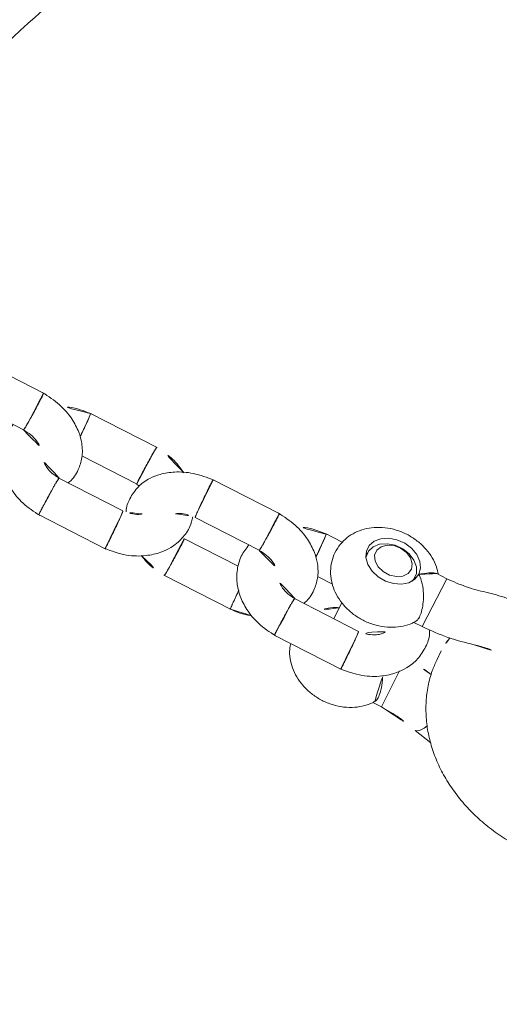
# Model space of a CAD drawing. Extents: x 5459245 to 5462690, y 5971016 to 5972523.
# Tile 128 of 136: x 5462452.0661 to 5462452.135, y 5972213.7708 to 5972213.9122. Entities that reach past the tile are written whole.
import ezdxf

# ---------------------------------------------------------------- set-up
doc = ezdxf.new("R2010")
doc.units = 0
doc.layers.add('A_MAŁA ARCHITEKTURA', color=195, linetype='CONTINUOUS', lineweight=9)

# ---------------------------------------------------------------- blocks, each defined once
blk = doc.blocks.new('A$C43995eb0')
at = {"layer": 'A_MAŁA ARCHITEKTURA', "linetype": 'Continuous'}
for p, q in [((1554.65, -825.89), (1555.2, -823.11)), ((1542.77, -827.76), (1544.24, -827.76)), ((1533.18, -831.78), (1533.18, -833.4)), ((1533.18, -831.78), (1533.18, -831.78)), ((1540.91, -831.78), (1533.18, -831.78)), ((1540.91, -833.14), (1540.91, -831.78)), ((1553.83, -831.78), (1548.05, -831.78)), ((1553.83, -833.14), (1553.83, -831.78)), ((1535.56, -835.93), (1535.06, -835.93)), ((1545.67, -839.61), (1545.67, -850.04)), ((1551.67, -850.18), (1551.67, -839.33)), ((1535.06, -843.62), (1535.56, -843.62)), ((1543.1, -843.62), (1545.67, -843.62)), ((1541.33, -848.46), (1541.33, -846.04)), ((1535.33, -847.53), (1535.33, -850.23)), ((1535.8, -857.38), (1535.8, -868.23)), ((1541.79, -867.95), (1541.79, -857.51)), ((1551.21, -868.17), (1551.21, -857.32)), ((1545.21, -859.25), (1545.21, -868.05)), ((1535.33, -877.38), (1535.33, -888.23)), ((1541.33, -886.46), (1541.33, -877.52)), ((1541.36, -877.62), (1541.43, -877.13)), ((1545.67, -877.61), (1545.67, -888.04)), ((1551.67, -888.18), (1551.67, -877.33)), ((1535.8, -895.38), (1535.8, -906.23)), ((1541.79, -905.95), (1541.79, -895.51))]:
    blk.add_line(p, q, dxfattribs=at)
at = {"layer": 'A_MAŁA ARCHITEKTURA', "linetype": 'Continuous', "flags": 128}
for points in [[(1554.65, -825.89), (1554.65, -825.74), (1554.38, -825.36), (1553.77, -824.93), (1553.26, -824.67)], [(1534.44, -835.64), (1533.54, -835.83), (1532.72, -836.36), (1532.05, -837.2), (1531.59, -838.27), (1531.39, -839.47), (1531.46, -840.7), (1531.79, -841.84), (1532.36, -842.81), (1533.11, -843.5), (1533.98, -843.87), (1534.89, -843.87), (1535.76, -843.5), (1536.52, -842.81), (1537.09, -841.84), (1537.42, -840.7), (1537.49, -839.47), (1537.28, -838.27), (1536.83, -837.2), (1536.16, -836.36), (1535.34, -835.83), (1534.44, -835.64)], [(1535.76, -843.51), (1535.65, -843.54), (1534.76, -843.6), (1533.9, -843.29), (1533.16, -842.63), (1532.6, -841.69), (1532.28, -840.57), (1532.24, -839.37), (1532.47, -838.21), (1532.96, -837.2), (1533.65, -836.44), (1534.48, -836.01), (1535.37, -835.95), (1535.76, -836.05)], [(1536.21, -838.36), (1536.47, -839.35), (1536.44, -840.39), (1536.14, -841.35), (1535.6, -842.1), (1534.9, -842.54), (1534.13, -842.6), (1533.39, -842.28), (1532.79, -841.62), (1532.41, -840.72), (1532.29, -839.68), (1532.46, -838.66), (1532.88, -837.79), (1533.52, -837.19), (1534.27, -836.94), (1535.03, -837.07), (1535.71, -837.56), (1536.21, -838.36)]]:
    blk.add_lwpolyline(points, dxfattribs=at)
at = {"layer": 'A_MAŁA ARCHITEKTURA', "linetype": 'Continuous'}
for points, knots in [([(768.63, -596.05), (771.65, -599.17), (780.31, -608.14), (794.77, -622.76), (812.06, -639.86), (829.56, -656.71), (847.24, -673.32), (865.1, -689.7), (883.15, -705.82), (901.38, -721.7), (919.78, -737.33), (938.36, -752.71), (957.11, -767.84), (976.03, -782.7), (995.11, -797.31), (1014.36, -811.66), (1033.77, -825.75), (1053.33, -839.57), (1073.05, -853.12), (1092.91, -866.4), (1112.93, -879.41), (1133.09, -892.15), (1153.39, -904.61), (1173.83, -916.79), (1194.41, -928.7), (1215.11, -940.32), (1235.95, -951.66), (1256.91, -962.72), (1277.99, -973.49), (1299.2, -983.97), (1320.52, -994.16), (1341.95, -1004.07), (1363.49, -1013.68), (1385.14, -1022.99), (1406.89, -1032.01), (1428.74, -1040.74), (1450.68, -1049.16), (1472.72, -1057.29), (1494.85, -1065.11), (1517.06, -1072.64), (1539.36, -1079.86), (1561.73, -1086.78), (1584.18, -1093.39), (1606.7, -1099.69), (1629.3, -1105.69), (1651.95, -1111.39), (1674.67, -1116.77), (1697.45, -1121.84), (1720.28, -1126.61), (1743.17, -1131.06), (1766.1, -1135.2), (1789.08, -1139.03), (1812.09, -1142.55), (1835.15, -1145.75), (1858.24, -1148.64), (1881.36, -1151.22), (1904.5, -1153.48), (1927.67, -1155.42), (1950.86, -1157.05), (1974.07, -1158.37), (1997.29, -1159.37), (2019.69, -1160.04), (2034.36, -1160.25), (2041.28, -1160.34)], [0, 0, 0, 0, 0.008859, 0.025435, 0.04201, 0.058584, 0.075158, 0.09173, 0.108302, 0.124873, 0.141442, 0.158011, 0.174578, 0.191145, 0.20771, 0.224275, 0.240838, 0.257401, 0.273962, 0.290523, 0.307082, 0.32364, 0.340197, 0.356754, 0.373309, 0.389863, 0.406416, 0.422968, 0.439519, 0.456068, 0.472617, 0.489165, 0.505712, 0.522258, 0.538803, 0.555347, 0.57189, 0.588432, 0.604973, 0.621513, 0.638052, 0.654591, 0.671129, 0.687665, 0.704202, 0.720737, 0.737272, 0.753806, 0.770339, 0.786872, 0.803404, 0.819936, 0.836467, 0.852998, 0.869528, 0.886058, 0.902587, 0.919116, 0.935645, 0.952174, 0.968702, 0.98523, 1, 1, 1, 1]), ([(1544.24, -827.76), (1544.79, -827.73), (1546.1, -827.64), (1548.12, -827.2), (1550.26, -826.44), (1552.29, -825.38), (1554.21, -824.06), (1555.98, -822.48), (1557.59, -820.65), (1559.02, -818.59), (1560.24, -816.34), (1561.24, -813.91), (1562, -811.35), (1562.51, -808.7), (1562.75, -805.98), (1562.74, -803.24), (1562.46, -800.51), (1561.91, -797.84), (1561.12, -795.3), (1560.37, -793.54), (1559.91, -792.65), (1559.83, -792.49)], [0, 0, 0, 0, 0.0388589, 0.0913909, 0.1438973, 0.1966979, 0.2500561, 0.304165, 0.3591196, 0.4149025, 0.4713968, 0.5284279, 0.5858183, 0.6434321, 0.7011813, 0.7590592, 0.8170907, 0.8752998, 0.9337109, 0.9885093, 1, 1, 1, 1]), ([(1564.16, -948.04), (1558.73, -946.25), (1546.18, -942.13), (1526.6, -935.3), (1505.39, -927.62), (1484.28, -919.63), (1463.27, -911.35), (1442.35, -902.77), (1421.53, -893.89), (1400.81, -884.72), (1380.21, -875.26), (1359.71, -865.5), (1339.33, -855.46), (1319.07, -845.13), (1298.93, -834.52), (1278.92, -823.61), (1262.16, -814.24), (1252.13, -808.39), (1248.67, -806.38)], [0, 0, 0, 0, 0.049787, 0.115236, 0.180681, 0.246123, 0.31156, 0.376992, 0.44242, 0.507844, 0.573263, 0.638677, 0.704087, 0.769492, 0.834892, 0.900288, 0.965678, 1, 1, 1, 1]), ([(1531.56, -819.73), (1531.59, -820.78), (1531.66, -822.88), (1532.12, -824.89), (1532.35, -825.89)], [0, 0, 0, 0, 0.499193, 1, 1, 1, 1]), ([(1539.84, -823.97), (1539.68, -823.3), (1539.37, -821.97), (1539.31, -820.54), (1539.29, -819.83)], [0, 0, 0, 0, 0.498758, 1, 1, 1, 1]), ([(1540.91, -831.78), (1540.85, -830.44), (1540.73, -827.77), (1540.14, -825.24), (1539.84, -823.97)], [0, 0, 0, 0, 0.499396, 1, 1, 1, 1]), ([(1532.35, -825.89), (1532.58, -826.84), (1533.03, -828.74), (1533.13, -830.76), (1533.18, -831.78)], [0, 0, 0, 0, 0.499181, 1, 1, 1, 1]), ([(1553.83, -831.78), (1553.88, -830.76), (1553.97, -828.74), (1554.43, -826.84), (1554.65, -825.89)], [0, 0, 0, 0, 0.500819, 1, 1, 1, 1]), ([(1540.55, -827.51), (1540.64, -827.53), (1541.37, -827.71), (1542.11, -827.74), (1542.77, -827.76)], [0, 0, 0, 0, 0.121428, 1, 1, 1, 1]), ([(1546.46, -827.5), (1546.43, -827.6), (1546.22, -828.62), (1546.2, -829.69), (1546.18, -830.66)], [0, 0, 0, 0, 0.101827, 1, 1, 1, 1]), ([(1551.68, -839.58), (1551.55, -838.45), (1551.29, -836.36), (1550.03, -833.81), (1548.64, -832.13), (1547.12, -830.96), (1545.34, -830.17), (1543.31, -829.97), (1541.74, -830.15), (1540.99, -830.56), (1540.82, -830.65)], [0, 0, 0, 0, 0.186771, 0.348024, 0.479109, 0.578524, 0.708009, 0.839007, 0.964048, 1, 1, 1, 1]), ([(1540.65, -832.97), (1540.52, -832.9), (1540.33, -832.79), (1539.76, -832.76), (1539.03, -832.84), (1537.96, -833.15), (1536.81, -833.64), (1535.65, -834.37), (1534.88, -835.08), (1534.51, -835.54), (1534.44, -835.64), (1534.44, -835.64)], [0, 0, 0, 0, 0.128721, 0.183888, 0.321391, 0.458666, 0.601786, 0.76225, 0.948857, 0.998522, 1, 1, 1, 1]), ([(1553.58, -832.97), (1553.48, -832.91), (1553.25, -832.76), (1552.49, -832.76), (1551.36, -832.99), (1550.36, -833.32), (1549.87, -833.62), (1549.8, -833.66)], [0, 0, 0, 0, 0.167849, 0.396949, 0.655093, 0.954608, 1, 1, 1, 1]), ([(1533.18, -833.14), (1532.88, -833.38), (1532.23, -833.92), (1531.41, -835.01), (1530.73, -836.33), (1530.28, -837.82), (1530.08, -839.4), (1530.15, -841.03), (1530.51, -842.63), (1531.13, -844.08), (1531.97, -845.33), (1532.97, -846.33), (1534.11, -847.1), (1535.4, -847.61), (1536.79, -847.83), (1538.2, -847.72), (1539.53, -847.31), (1540.73, -846.63), (1541.78, -845.71), (1542.66, -844.57), (1543.34, -843.24), (1543.8, -841.76), (1544, -840.17), (1543.93, -838.55), (1543.58, -836.95), (1542.96, -835.49), (1542.12, -834.25), (1541.34, -833.41), (1540.8, -833.07), (1540.65, -832.97)], [0, 0, 0, 0, 0.029478, 0.066484, 0.104568, 0.143665, 0.183525, 0.223956, 0.264952, 0.306544, 0.344132, 0.380843, 0.416667, 0.451831, 0.489909, 0.526822, 0.562921, 0.598743, 0.634904, 0.671898, 0.709967, 0.749052, 0.788904, 0.829328, 0.870316, 0.911901, 0.9495, 0.986225, 1, 1, 1, 1]), ([(1534.44, -835.64), (1534.44, -835.64), (1534.33, -835.49), (1533.96, -835), (1533.41, -834.22), (1533.22, -833.68), (1533.17, -833.43), (1533.18, -833.4), (1533.18, -833.4)], [0, 0, 0, 0, 0.003163, 0.157109, 0.552539, 0.95007, 0.987238, 1, 1, 1, 1]), ([(1551.67, -847.5), (1551.93, -847.43), (1552.63, -847.24), (1553.65, -846.62), (1554.71, -845.71), (1555.59, -844.57), (1556.27, -843.24), (1556.72, -841.76), (1556.93, -840.17), (1556.86, -838.55), (1556.5, -836.95), (1555.89, -835.49), (1555.04, -834.25), (1554.27, -833.41), (1553.73, -833.07), (1553.58, -832.97)], [0, 0, 0, 0, 0.046159, 0.124337, 0.203258, 0.283994, 0.367079, 0.452379, 0.539355, 0.627578, 0.717031, 0.807789, 0.889847, 0.969996, 1, 1, 1, 1]), ([(1543.99, -836.2), (1544.04, -836.21), (1544.16, -836.23), (1544.55, -836.56), (1545, -837.14), (1545.5, -838.21), (1545.62, -839.21), (1545.68, -839.77)], [0, 0, 0, 0, 0.078118, 0.22631, 0.424393, 0.677372, 1, 1, 1, 1]), ([(1545.71, -839.61), (1545.71, -839.61), (1545.71, -839.59), (1546.07, -839.56), (1546.45, -839.54), (1546.64, -839.53), (1546.65, -839.53)], [0, 0, 0, 0, 0.273551, 0.678157, 0.983842, 1, 1, 1, 1]), ([(1551.63, -839.45), (1551.64, -839.44), (1551.65, -839.43), (1551.37, -839.42), (1550.98, -839.42), (1550.63, -839.42), (1550.09, -839.42), (1549.29, -839.44), (1548.27, -839.46), (1547.37, -839.49), (1546.86, -839.52), (1546.66, -839.53), (1546.65, -839.53)], [0, 0, 0, 0, 0.083376, 0.229362, 0.301556, 0.373743, 0.445931, 0.591879, 0.737843, 0.883862, 0.994168, 1, 1, 1, 1]), ([(1543.92, -843.62), (1543.98, -843.78), (1544.23, -844.4), (1544.82, -845.24), (1545.42, -845.81), (1545.67, -846.04)], [0, 0, 0, 0, 0.169981, 0.651694, 1, 1, 1, 1]), ([(1545.67, -848.47), (1545.59, -848.42), (1544.88, -848.05), (1543.41, -847.96), (1541.41, -848.28), (1539.79, -849.15), (1538.35, -850.46), (1537.12, -852.22), (1536.09, -854.69), (1535.89, -856.63), (1535.79, -857.64)], [0, 0, 0, 0, 0.01918, 0.161159, 0.282311, 0.424259, 0.534142, 0.668739, 0.82651, 1, 1, 1, 1]), ([(1535.33, -849.98), (1535.42, -851.13), (1535.56, -852.66), (1536.23, -853.95), (1536.4, -854.27)], [0, 0, 0, 0, 0.748102, 1, 1, 1, 1]), ([(1535.37, -850.11), (1535.36, -850.11), (1535.31, -850.1), (1535.58, -850.07), (1535.98, -850.04), (1536.26, -850.03), (1536.3, -850.03), (1536.31, -850.03)], [0, 0, 0, 0, 0.124857, 0.52895, 0.933041, 0.98386, 1, 1, 1, 1]), ([(1539.01, -849.93), (1538.78, -849.94), (1538.22, -849.95), (1537.3, -849.98), (1536.66, -850.01), (1536.36, -850.02), (1536.32, -850.03), (1536.31, -850.03)], [0, 0, 0, 0, 0.247083, 0.59465, 0.942333, 0.986115, 1, 1, 1, 1]), ([(1541.79, -859.29), (1542.44, -859.4), (1543.74, -859.64), (1545.78, -859.23), (1547.52, -858.35), (1549.02, -857.02), (1550.3, -855.28), (1551.37, -852.85), (1551.57, -850.94), (1551.68, -849.94)], [0, 0, 0, 0, 0.132323, 0.265852, 0.413285, 0.52432, 0.661017, 0.822137, 1, 1, 1, 1]), ([(1545.64, -849.93), (1545.61, -850.33), (1545.54, -851.17), (1545.15, -852.12), (1544.76, -852.75), (1544.52, -852.97), (1544.45, -853.04)], [0, 0, 0, 0, 0.301472, 0.625081, 0.882653, 1, 1, 1, 1]), ([(1545.7, -849.94), (1545.7, -849.95), (1545.7, -849.96), (1546.06, -849.99), (1546.45, -850.02), (1546.64, -850.03), (1546.65, -850.03)], [0, 0, 0, 0, 0.310016, 0.694312, 0.984653, 1, 1, 1, 1]), ([(1551.63, -850.11), (1551.64, -850.11), (1551.65, -850.13), (1551.37, -850.14), (1550.98, -850.14), (1550.63, -850.14), (1550.09, -850.13), (1549.29, -850.12), (1548.27, -850.09), (1547.37, -850.06), (1546.86, -850.04), (1546.66, -850.03), (1546.65, -850.03)], [0, 0, 0, 0, 0.082295, 0.228453, 0.300732, 0.373005, 0.445277, 0.591397, 0.737534, 0.883725, 0.994161, 1, 1, 1, 1]), ([(1541.82, -857.62), (1541.86, -857.18), (1541.92, -856.29), (1542.3, -855.3), (1542.67, -854.66), (1542.88, -854.46), (1542.95, -854.39)], [0, 0, 0, 0, 0.305861, 0.624578, 0.87612, 1, 1, 1, 1]), ([(1551.22, -857.59), (1551.16, -856.5), (1551.09, -855.33), (1550.66, -854.33), (1550.62, -854.25)], [0, 0, 0, 0, 0.925924, 1, 1, 1, 1]), ([(1535.82, -857.45), (1535.83, -857.45), (1535.87, -857.43), (1536.24, -857.42), (1536.68, -857.42), (1537.06, -857.42), (1537.64, -857.42), (1538.46, -857.44), (1539.48, -857.46), (1540.35, -857.49), (1540.82, -857.52), (1541, -857.53), (1541.01, -857.53)], [0, 0, 0, 0, 0.1171503, 0.2577572, 0.3272908, 0.3968185, 0.4663463, 0.6069163, 0.7475027, 0.8881411, 0.994383, 1, 1, 1, 1]), ([(1541.75, -857.6), (1541.76, -857.6), (1541.8, -857.59), (1541.53, -857.56), (1541.2, -857.54), (1541.02, -857.53), (1541.01, -857.53)], [0, 0, 0, 0, 0.187202, 0.639901, 0.981921, 1, 1, 1, 1]), ([(1548.27, -857.61), (1548.48, -857.6), (1549.02, -857.59), (1549.77, -857.56), (1550.24, -857.54), (1550.42, -857.53), (1550.43, -857.53)], [0, 0, 0, 0, 0.255876, 0.670326, 0.983449, 1, 1, 1, 1]), ([(1551.17, -857.45), (1551.18, -857.46), (1551.22, -857.47), (1550.95, -857.5), (1550.62, -857.52), (1550.44, -857.53), (1550.43, -857.53)], [0, 0, 0, 0, 0.189122, 0.640773, 0.981961, 1, 1, 1, 1]), ([(1535.79, -867.97), (1535.9, -869.03), (1536.12, -871.01), (1537.19, -873.49), (1538.44, -875.2), (1539.85, -876.45), (1541.58, -877.34), (1543.56, -877.59), (1544.98, -877.46), (1545.54, -877.16), (1545.58, -877.14)], [0, 0, 0, 0, 0.183003, 0.34407, 0.478635, 0.585076, 0.724475, 0.868122, 0.990697, 1, 1, 1, 1]), ([(1535.84, -868.1), (1535.83, -868.11), (1535.8, -868.12), (1536.12, -868.13), (1536.63, -868.14), (1537.3, -868.14), (1538.08, -868.13), (1539.11, -868.1), (1540.1, -868.07), (1540.69, -868.04), (1540.97, -868.03), (1541, -868.03), (1541.01, -868.03)], [0, 0, 0, 0, 0.0622425, 0.2030563, 0.3438432, 0.4134693, 0.5542385, 0.6950137, 0.8358396, 0.9766649, 0.9943751, 1, 1, 1, 1]), ([(1541.79, -867.95), (1541.76, -867.96), (1541.69, -867.98), (1541.31, -868.01), (1541.06, -868.02), (1541.02, -868.03), (1541.01, -868.03)], [0, 0, 0, 0, 0.461627, 0.923408, 0.981559, 1, 1, 1, 1]), ([(1542.58, -870.7), (1542.52, -870.61), (1542.29, -870.28), (1541.94, -869.33), (1541.84, -868.35), (1541.79, -867.8)], [0, 0, 0, 0, 0.1425702, 0.5217586, 1, 1, 1, 1]), ([(1551.68, -877.58), (1551.55, -876.45), (1551.29, -874.36), (1550.03, -871.81), (1548.64, -870.13), (1547.11, -868.96), (1545.34, -868.19), (1543.47, -867.92), (1542.33, -868.18), (1541.86, -868.29)], [0, 0, 0, 0, 0.200825, 0.374212, 0.515159, 0.622055, 0.761283, 0.902138, 1, 1, 1, 1]), ([(1545.25, -867.95), (1545.27, -867.94), (1545.3, -867.93), (1545.66, -867.91), (1546.09, -867.91), (1546.48, -867.91), (1547.05, -867.92), (1547.88, -867.93), (1548.9, -867.96), (1549.77, -867.99), (1550.24, -868.02), (1550.42, -868.03), (1550.43, -868.03)], [0, 0, 0, 0, 0.101335, 0.24447, 0.315246, 0.38601, 0.456774, 0.599843, 0.742944, 0.886115, 0.994282, 1, 1, 1, 1]), ([(1550.17, -872.37), (1550.39, -871.89), (1551.01, -870.52), (1551.14, -868.94), (1551.22, -867.92)], [0, 0, 0, 0, 0.350387, 1, 1, 1, 1]), ([(1551.17, -868.1), (1551.18, -868.1), (1551.22, -868.09), (1550.95, -868.06), (1550.62, -868.04), (1550.44, -868.03), (1550.43, -868.03)], [0, 0, 0, 0, 0.190907, 0.641564, 0.982001, 1, 1, 1, 1]), ([(1536.81, -872.31), (1536.43, -873.07), (1535.61, -874.72), (1535.42, -876.61), (1535.32, -877.62)], [0, 0, 0, 0, 0.466474, 1, 1, 1, 1]), ([(1544.8, -874.94), (1544.85, -875), (1545.1, -875.3), (1545.5, -876.22), (1545.62, -877.21), (1545.68, -877.77)], [0, 0, 0, 0, 0.1001069, 0.4956095, 1, 1, 1, 1]), ([(1535.37, -877.45), (1535.37, -877.45), (1535.37, -877.47), (1535.72, -877.5), (1536.11, -877.52), (1536.3, -877.53), (1536.31, -877.53)], [0, 0, 0, 0, 0.2755409, 0.6790573, 0.9838838, 1, 1, 1, 1]), ([(1541.29, -877.61), (1541.29, -877.62), (1541.3, -877.63), (1541.02, -877.64), (1540.64, -877.64), (1540.29, -877.64), (1539.75, -877.64), (1538.95, -877.62), (1537.93, -877.59), (1537.03, -877.56), (1536.52, -877.54), (1536.32, -877.53), (1536.31, -877.53)], [0, 0, 0, 0, 0.0660325, 0.2147908, 0.2883468, 0.3618905, 0.4354342, 0.5841232, 0.7328462, 0.8816412, 0.9940578, 1, 1, 1, 1]), ([(1545.71, -877.61), (1545.71, -877.61), (1545.71, -877.59), (1546.07, -877.56), (1546.45, -877.54), (1546.64, -877.53), (1546.65, -877.53)], [0, 0, 0, 0, 0.273551, 0.678157, 0.983842, 1, 1, 1, 1]), ([(1551.63, -877.45), (1551.64, -877.44), (1551.65, -877.43), (1551.37, -877.42), (1550.98, -877.42), (1550.63, -877.42), (1550.09, -877.42), (1549.29, -877.44), (1548.27, -877.46), (1547.37, -877.49), (1546.86, -877.52), (1546.66, -877.53), (1546.65, -877.53)], [0, 0, 0, 0, 0.083376, 0.229362, 0.301556, 0.373743, 0.445931, 0.591879, 0.737843, 0.883862, 0.994168, 1, 1, 1, 1]), ([(1545.67, -886.47), (1545.59, -886.42), (1544.88, -886.05), (1543.41, -885.96), (1541.41, -886.28), (1539.79, -887.15), (1538.35, -888.46), (1537.12, -890.22), (1536.09, -892.69), (1535.89, -894.63), (1535.79, -895.64)], [0, 0, 0, 0, 0.01918, 0.161159, 0.282311, 0.424259, 0.534142, 0.668739, 0.82651, 1, 1, 1, 1]), ([(1539.01, -887.93), (1538.78, -887.94), (1538.22, -887.95), (1537.3, -887.98), (1536.66, -888.01), (1536.36, -888.02), (1536.32, -888.03), (1536.31, -888.03)], [0, 0, 0, 0, 0.247083, 0.59465, 0.942333, 0.986115, 1, 1, 1, 1]), ([(1541.79, -897.29), (1542.44, -897.4), (1543.74, -897.64), (1545.78, -897.23), (1547.52, -896.35), (1549.02, -895.02), (1550.3, -893.28), (1551.37, -890.85), (1551.57, -888.94), (1551.68, -887.94)], [0, 0, 0, 0, 0.132323, 0.265852, 0.413285, 0.52432, 0.661017, 0.822137, 1, 1, 1, 1]), ([(1545.64, -887.93), (1545.61, -888.33), (1545.54, -889.17), (1545.15, -890.12), (1544.76, -890.75), (1544.52, -890.97), (1544.45, -891.04)], [0, 0, 0, 0, 0.301472, 0.625081, 0.882653, 1, 1, 1, 1]), ([(1545.7, -887.94), (1545.7, -887.95), (1545.7, -887.96), (1546.06, -887.99), (1546.45, -888.02), (1546.64, -888.03), (1546.65, -888.03)], [0, 0, 0, 0, 0.310016, 0.694312, 0.984653, 1, 1, 1, 1]), ([(1535.33, -887.98), (1535.42, -889.13), (1535.56, -890.66), (1536.23, -891.95), (1536.4, -892.27)], [0, 0, 0, 0, 0.748102, 1, 1, 1, 1]), ([(1535.37, -888.11), (1535.36, -888.11), (1535.31, -888.1), (1535.58, -888.07), (1535.98, -888.04), (1536.26, -888.03), (1536.3, -888.03), (1536.31, -888.03)], [0, 0, 0, 0, 0.124857, 0.52895, 0.933041, 0.98386, 1, 1, 1, 1]), ([(1551.63, -888.11), (1551.64, -888.11), (1551.65, -888.13), (1551.37, -888.14), (1550.98, -888.14), (1550.63, -888.14), (1550.09, -888.13), (1549.29, -888.12), (1548.27, -888.09), (1547.37, -888.06), (1546.86, -888.04), (1546.66, -888.03), (1546.65, -888.03)], [0, 0, 0, 0, 0.082295, 0.228453, 0.300732, 0.373005, 0.445277, 0.591397, 0.737534, 0.883725, 0.994161, 1, 1, 1, 1]), ([(1541.82, -895.62), (1541.86, -895.18), (1541.92, -894.29), (1542.3, -893.3), (1542.67, -892.66), (1542.88, -892.46), (1542.95, -892.39)], [0, 0, 0, 0, 0.305861, 0.624578, 0.87612, 1, 1, 1, 1]), ([(1535.82, -895.45), (1535.83, -895.45), (1535.87, -895.43), (1536.24, -895.42), (1536.68, -895.42), (1537.06, -895.42), (1537.64, -895.42), (1538.46, -895.44), (1539.48, -895.46), (1540.35, -895.49), (1540.82, -895.52), (1541, -895.53), (1541.01, -895.53)], [0, 0, 0, 0, 0.1171503, 0.2577572, 0.3272908, 0.3968185, 0.4663463, 0.6069163, 0.7475027, 0.8881411, 0.994383, 1, 1, 1, 1]), ([(1541.75, -895.6), (1541.76, -895.6), (1541.8, -895.59), (1541.53, -895.56), (1541.2, -895.54), (1541.02, -895.53), (1541.01, -895.53)], [0, 0, 0, 0, 0.187202, 0.639901, 0.981921, 1, 1, 1, 1])]:
    blk.add_open_spline(points, degree=3, knots=knots, dxfattribs=at)

msp = doc.modelspace()

# ---------------------------------------------------------------- block references
at = {"layer": 'A_MAŁA ARCHITEKTURA', "xscale": 0.001, "yscale": 0.001, "zscale": 0.001, "rotation": 242.9301705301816}
msp.add_blockref('A$C43995eb0', (5462453.5658, 5972214.81866), dxfattribs=at)

doc.saveas('drawing.dxf')
